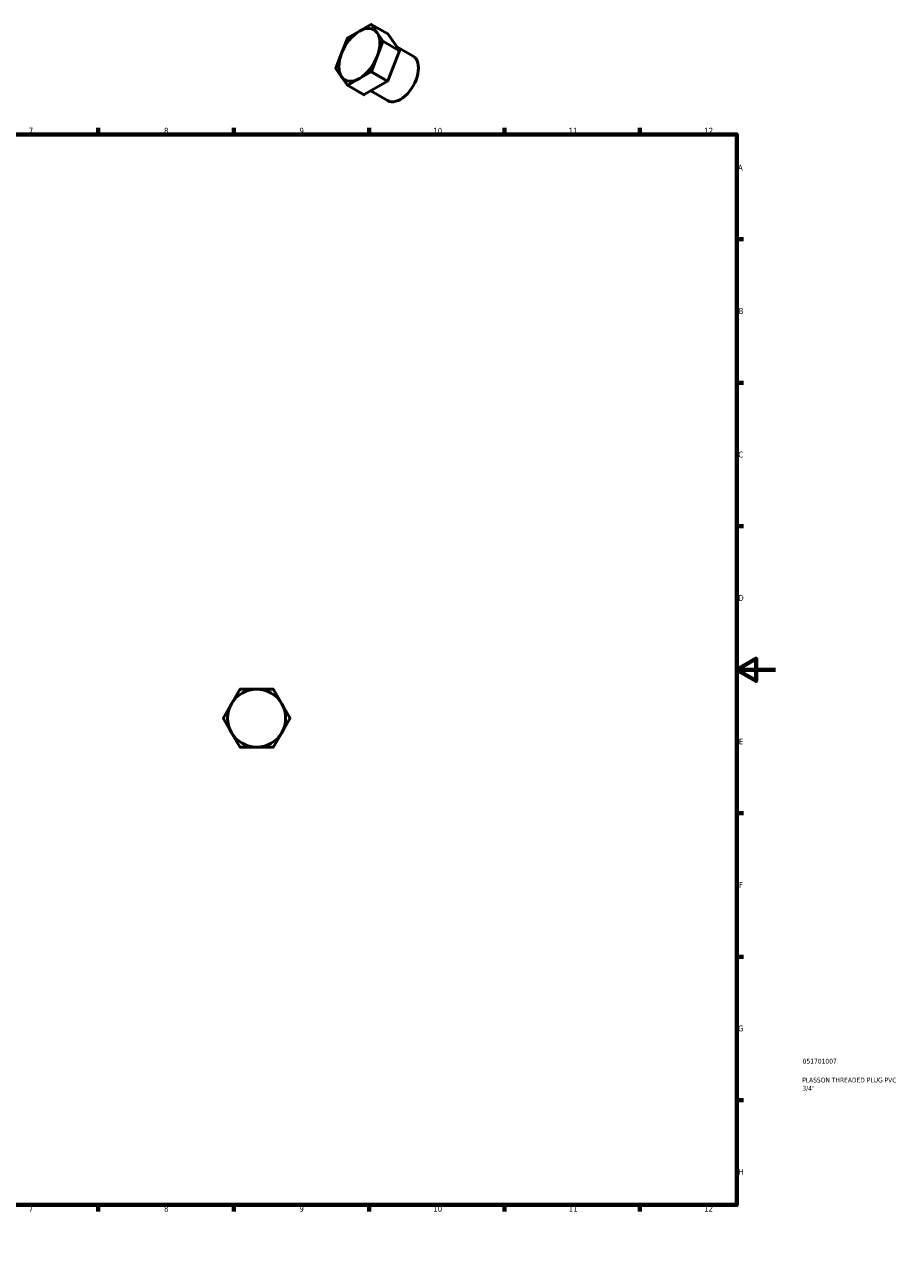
# Model space of a CAD drawing. Header units: millimetres. Extents: x 0 to 905, y 0 to 631.
# Tile 2 of 2: x 452 to 905, y 0 to 631. Entities that reach past the tile are written whole.
import ezdxf

# ---------------------------------------------------------------- set-up
doc = ezdxf.new("R2010")
doc.units = ezdxf.units.MM
for name, color, linetype, lineweight in [('Border (ANSI)', 7, 'Continuous', 70), ('Title (ISO)', 7, 'Continuous', 50), ('Visible (ANSI)', 7, 'Continuous', 50), ('Visible Narrow (ANSI)', 7, 'Continuous', 35)]:
    doc.layers.add(name, color=color, linetype=linetype, lineweight=lineweight)
doc.styles.add('Note Text (ANSI)', font='tahoma.ttf')
doc.styles.add('Note Text (ISO)', font='tahoma.ttf')

# ---------------------------------------------------------------- blocks, each defined once
blk = doc.blocks.new('Borders Default Border')
at = {"layer": 'Border (ANSI)'}
for p, q in [((70.08, 574), (70.08, 577.45)), ((140.17, 574), (140.17, 577.45)), ((210.25, 574), (210.25, 577.45)), ((280.33, 574), (280.33, 577.45)), ((350.42, 574), (350.42, 577.45)), ((490.58, 574), (490.58, 577.45)), ((560.67, 574), (560.67, 577.45)), ((630.75, 574), (630.75, 577.45)), ((700.83, 574), (700.83, 577.45)), ((770.92, 574), (770.92, 577.45)), ((20, 519.75), (16.55, 519.75)), ((821, 519.75), (824.45, 519.75)), ((20, 445.5), (16.55, 445.5)), ((821, 445.5), (824.45, 445.5)), ((20, 371.25), (16.55, 371.25)), ((821, 371.25), (824.45, 371.25)), ((20, 222.75), (16.55, 222.75)), ((821, 222.75), (824.45, 222.75)), ((20, 148.5), (16.55, 148.5)), ((821, 148.5), (824.45, 148.5)), ((20, 74.25), (16.55, 74.25)), ((821, 74.25), (824.45, 74.25)), ((70.08, 20), (70.08, 16.55)), ((140.17, 20), (140.17, 16.55)), ((210.25, 20), (210.25, 16.55)), ((280.33, 20), (280.33, 16.55)), ((350.42, 20), (350.42, 16.55)), ((490.58, 20), (490.58, 16.55)), ((560.67, 20), (560.67, 16.55)), ((630.75, 20), (630.75, 16.55)), ((700.83, 20), (700.83, 16.55)), ((770.92, 20), (770.92, 16.55))]:
    blk.add_line(p, q, dxfattribs=at)
at = {"layer": 'Border (ANSI)', "flags": 128}
for points in [[(420.5, 594), (420.5, 574), (414.73, 584), (426.27, 584), (420.5, 574)], [(20, 20), (20, 574), (821, 574), (821, 20), (20, 20)], [(0, 297), (20, 297), (10, 302.77), (10, 291.23), (20, 297)], [(841, 297), (821, 297), (831, 302.77), (831, 291.23), (821, 297)], [(420.5, 0), (420.5, 20), (414.73, 10), (426.27, 10), (420.5, 20)]]:
    blk.add_lwpolyline(points, dxfattribs=at)
at = {"layer": 'Border (ANSI)', "attachment_point": 7, "style": 'Note Text (ANSI)'}
for s, insert, char_height in [('1', (34.35, 574.4), 3.05), ('2', (104.2, 574.4), 3.05), ('3', (174.26, 574.34), 3.05), ('4', (244.23, 574.4), 3.05), ('5', (314.48, 574.34), 3.05), ('6', (384.49, 574.34), 3.05), ('7', (454.6, 574.4), 3.05), ('8', (524.63, 574.33), 3.05), ('9', (594.7, 574.34), 3.05), ('10', (663.96, 574.34), 3.048), ('11', (734.04, 574.4), 3.048), ('12', (804.13, 574.4), 3.048), ('A', (16.78, 555.35), 3.05), ('A', (821.63, 555.35), 3.05), ('B', (17.15, 481.1), 3.05), ('B', (821.99, 481.1), 3.05), ('C', (16.95, 406.8), 3.05), ('C', (821.8, 406.8), 3.05), ('D', (16.96, 332.6), 3.05), ('D', (821.81, 332.6), 3.05), ('E', (17.21, 258.35), 3.05), ('E', (822.05, 258.35), 3.05), ('F', (17.29, 184.1), 3.05), ('F', (822.14, 184.1), 3.05), ('G', (16.81, 109.79), 3.05), ('G', (821.66, 109.79), 3.05), ('H', (16.97, 35.6), 3.05), ('H', (821.81, 35.6), 3.05), ('1', (34.35, 16.55), 3.05), ('2', (104.2, 16.55), 3.05), ('3', (174.26, 16.49), 3.05), ('4', (244.23, 16.55), 3.05), ('5', (314.48, 16.49), 3.05), ('6', (384.49, 16.49), 3.05), ('7', (454.6, 16.55), 3.05), ('8', (524.63, 16.48), 3.05), ('9', (594.7, 16.49), 3.05), ('10', (663.96, 16.49), 3.048), ('11', (734.04, 16.55), 3.048), ('12', (804.13, 16.55), 3.048)]:
    blk.add_mtext(s, dxfattribs=dict(at, insert=insert, char_height=char_height))
blk = doc.blocks.new('Title Blocks ISO')
at = {"layer": 'Title (ISO)', "color": 232, "true_color": 0xca0064, "style": 'Note Text (ISO)'}
for tag, p in [('PART_NUMBER_001', (34.08, 73.14)), ('DESCRIPTION_001', (33.84, 63.4)), ('DESCRIPTION_002', (33.93, 59.12))]:
    blk.add_attdef(tag, p, '', height=2.5, dxfattribs=at)

msp = doc.modelspace()

# ---------------------------------------------------------------- linework, layer by layer
at = {"layer": 'Visible (ANSI)'}
for p, q in [((625.724, 627.484), (619.723, 624.028)), ((631.725, 630.94), (625.724, 627.484)), ((640.36, 626.068), (631.875, 630.955)), ((634.91, 626.642), (631.909, 630.923)), ((637.91, 622.361), (634.91, 626.642)), ((646.396, 617.475), (640.394, 626.037)), ((619.539, 623.8), (616.538, 616.063)), ((634.91, 614.379), (637.91, 622.116)), ((653.535, 614.462), (645.105, 619.316)), ((616.538, 616.063), (613.538, 608.326)), ((631.909, 606.642), (634.91, 614.379)), ((640.394, 601.756), (646.396, 617.23)), ((613.538, 608.081), (616.538, 603.8)), ((625.724, 602.958), (631.725, 606.414)), ((616.538, 603.8), (619.539, 599.519)), ((628.058, 594.601), (619.573, 599.487)), ((619.723, 599.502), (625.724, 602.958)), ((628.208, 594.616), (640.211, 601.527)), ((640.34, 591.548), (631.611, 596.575)), ((563.813, 286.777), (559.57, 279.427)), ((572.56, 286.927), (564.073, 286.927)), ((581.047, 286.927), (572.56, 286.927)), ((585.551, 279.427), (581.307, 286.777)), ((559.57, 279.427), (555.326, 272.077)), ((589.794, 272.077), (585.551, 279.427)), ((555.326, 271.777), (559.57, 264.427)), ((585.551, 264.427), (589.794, 271.777)), ((559.57, 264.427), (563.813, 257.077)), ((581.307, 257.077), (585.551, 264.427)), ((564.073, 256.927), (572.56, 256.927)), ((572.56, 256.927), (581.047, 256.927))]:
    msp.add_line(p, q, dxfattribs=at)
for centre, radius, start, end in [((572.56, 271.927), 15, 90, 150), ((564.073, 286.627), 0.3, 90, 150), ((572.56, 271.927), 15, 30, 90), ((581.047, 286.627), 0.3, 30, 90), ((572.56, 271.927), 15, 150, 210), ((572.56, 271.927), 15, 330, 30), ((555.586, 271.927), 0.3, 150, 210), ((589.534, 271.927), 0.3, 330, 30), ((572.56, 271.927), 15, 210, 270), ((572.56, 271.927), 15, 270, 330), ((564.073, 257.227), 0.3, 210, 270), ((581.047, 257.227), 0.3, 270, 330)]:
    msp.add_arc(centre, radius, start, end, dxfattribs=at)
for centre, major_axis, start_param, end_param in [((631.725, 630.695), (0.15, 0.26), 6.0194522, 7.0666498), ((625.724, 615.221), (-7.485, -12.999), 3.9250571, 4.9722547), ((625.724, 615.221), (7.485, 12.999), 6.0194522, 7.0666498), ((625.724, 615.221), (7.485, 12.999), 4.9722547, 6.0194522), ((640.211, 625.808), (0.15, 0.26), 6.0194522, 6.2831853), ((619.723, 623.783), (0.15, 0.26), 0.7834645, 1.830662), ((637.727, 622.133), (0.15, 0.26), 4.9722547, 6.0194522), ((625.724, 615.221), (-7.485, -12.999), 4.9722547, 6.0194522), ((625.724, 615.221), (7.485, 12.999), 3.9250571, 4.9722547), ((646.937, 603.005), (-6.597, -11.457), 0, 3.1415927), ((646.212, 617.246), (0.15, 0.26), 4.9722547, 6.0194522), ((613.722, 608.309), (-0.15, -0.26), 4.9722547, 6.0194522), ((631.725, 606.659), (-0.15, -0.26), 0.7834645, 1.830662), ((625.724, 615.221), (-7.485, -12.999), 6.0194522, 7.0666498), ((619.723, 599.747), (-0.15, -0.26), 6.0194522, 7.0666498), ((640.211, 601.773), (0.15, 0.26), 3.9250571, 4.9722547), ((628.208, 594.861), (-0.15, -0.26), 0, 0.7834645)]:
    msp.add_ellipse(centre, major_axis=major_axis, ratio=0.5780931, start_param=start_param, end_param=end_param, dxfattribs=at)
at = {"layer": 'Visible Narrow (ANSI)'}
for p, q in [((632.333, 630.679), (639.97, 626.281)), ((645.971, 617.719), (638.335, 622.117)), ((638.335, 621.872), (645.971, 617.474)), ((632.15, 606.169), (639.786, 601.772)), ((639.97, 602), (632.333, 606.398)), ((627.784, 594.86), (620.147, 599.258))]:
    msp.add_line(p, q, dxfattribs=at)

# ---------------------------------------------------------------- block references
msp.add_blockref('Borders Default Border', (0, 0))
msp.add_blockref('Title Blocks ISO', (821, 20)).add_auto_attribs({'PART_NUMBER_001': '051701007', 'DESCRIPTION_001': 'PLASSON THREADED PLUG PVC', 'DESCRIPTION_002': '3/4"'})

doc.saveas('drawing.dxf')
